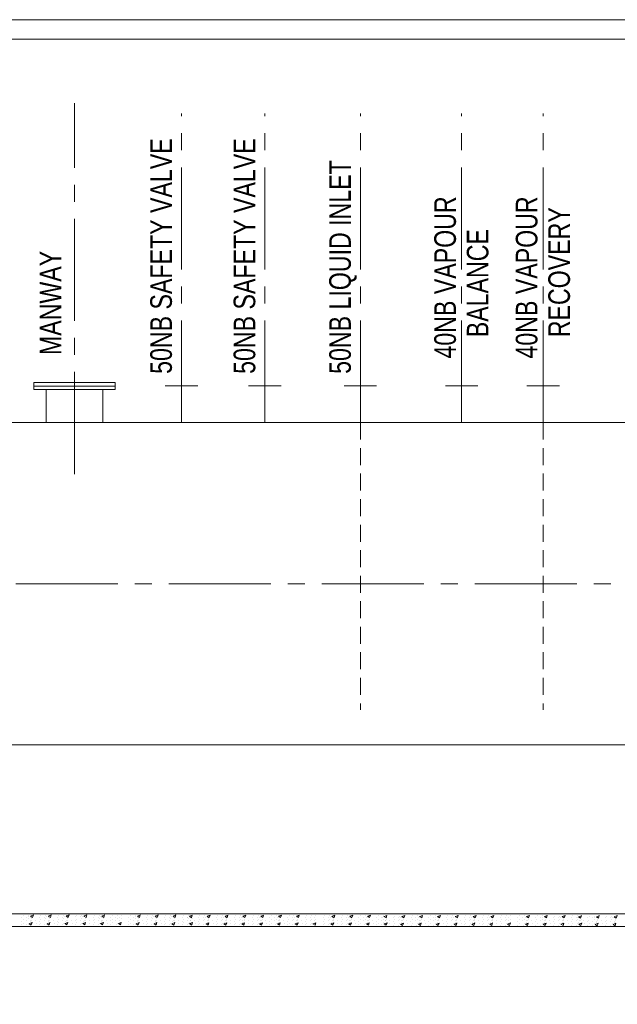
# Model space of a CAD drawing. Header units: millimetres. Extents: x 675887 to 845087, y 647781 to 767581.
# Tile 14 of 16: x 781695 to 797071, y 742266 to 767581. Entities that reach past the tile are written whole.
import ezdxf

# ---------------------------------------------------------------- set-up
doc = ezdxf.new("R2010")
doc.units = ezdxf.units.MM
doc.header["$LTSCALE"] = 3500
doc.header["$MEASUREMENT"] = 0
doc.linetypes.add('CENTER2', pattern=[1.125, 0.75, -0.125, 0.125, -0.125])
doc.linetypes.add('HIDDEN2', pattern=[0.1875, 0.125, -0.0625])
doc.layers.add('PPPP', color=7, linetype='Continuous', lineweight=30)
doc.layers.add('text', color=3, linetype='Continuous', lineweight=25)
doc.styles.add('DIM', font='txt', dxfattribs={"width": 0.8})

msp = doc.modelspace()

# ---------------------------------------------------------------- linework, layer by layer
at = {"linetype": 'CENTER2', "lineweight": 15}
for p, q in [((783105, 755900), (783105, 765432)), ((785856, 757222), (785856, 765172)), ((788001, 757222), (788001, 765172)), ((790460, 757222), (790460, 765172)), ((793066, 757222), (793066, 765172)), ((795163, 757222), (795163, 765172)), ((811783, 753079), (761284, 753079))]:
    msp.add_line(p, q, dxfattribs=at)
at = {"lineweight": 15}
for points in [[(845087, 647781), (675887, 647781), (675887, 767581), (845087, 767581)], [(844587, 648281), (676387, 648281), (676387, 767081), (844587, 767081)]]:
    msp.add_lwpolyline(points, close=True, dxfattribs=at)
at = {"layer": 'PPPP', "linetype": 'ByBlock', "lineweight": 15}
for p, q in [((782056, 758072), (782056, 758249)), ((782056, 758249), (784155, 758249)), ((784155, 758249), (784155, 758072)), ((782056, 758160), (784155, 758160)), ((784155, 758072), (782056, 758072)), ((782379, 758072), (782379, 757222)), ((783832, 758072), (783832, 757222)), ((785437, 758168), (786274, 758168)), ((785856, 757222), (785856, 758168)), ((787583, 758168), (788419, 758168)), ((788001, 757222), (788001, 758168)), ((790042, 758168), (790878, 758168)), ((790460, 757222), (790460, 758168)), ((792647, 758168), (793484, 758168)), ((793066, 757222), (793066, 758168)), ((794744, 758168), (795581, 758168)), ((795163, 757222), (795163, 758168)), ((772791, 757222), (804778, 757222)), ((772791, 748936), (804778, 748936)), ((811798, 744595), (762726, 744595)), ((781751, 744509), (781751, 744509)), ((781784, 744550), (781784, 744550)), ((781877, 744509), (781877, 744509)), ((781911, 744550), (781911, 744550)), ((781934, 744513), (781934, 744513)), ((781972, 744535), (782025, 744499)), ((781974, 744535), (782048, 744563)), ((781976, 744509), (781976, 744509)), ((782009, 744550), (782009, 744550)), ((782025, 744500), (782047, 744564)), ((782045, 744536), (782045, 744536)), ((782209, 744509), (782209, 744509)), ((782243, 744549), (782243, 744549)), ((782336, 744509), (782336, 744509)), ((782369, 744549), (782369, 744549)), ((782393, 744514), (782393, 744514)), ((782431, 744536), (782484, 744500)), ((782433, 744536), (782507, 744564)), ((782434, 744509), (782434, 744509)), ((782468, 744549), (782468, 744549)), ((782484, 744501), (782505, 744565)), ((782504, 744536), (782504, 744536)), ((782668, 744510), (782668, 744510)), ((782701, 744550), (782701, 744550)), ((782794, 744510), (782794, 744510)), ((782828, 744550), (782828, 744550)), ((782852, 744515), (782852, 744515)), ((782890, 744537), (782942, 744501)), ((782892, 744537), (782966, 744565)), ((782893, 744510), (782893, 744510)), ((782927, 744550), (782927, 744550)), ((782943, 744502), (782964, 744566)), ((782962, 744537), (782962, 744537)), ((783126, 744511), (783126, 744511)), ((783160, 744551), (783160, 744551)), ((783253, 744511), (783253, 744511)), ((783287, 744551), (783287, 744551)), ((783310, 744514), (783310, 744514)), ((783348, 744536), (783401, 744501)), ((783350, 744537), (783424, 744565)), ((783352, 744511), (783352, 744511)), ((783385, 744551), (783385, 744551)), ((783401, 744502), (783422, 744566)), ((783421, 744537), (783421, 744537)), ((783585, 744510), (783585, 744510)), ((783619, 744551), (783619, 744551)), ((783712, 744510), (783712, 744510)), ((783745, 744551), (783745, 744551)), ((783768, 744514), (783768, 744514)), ((783806, 744536), (783859, 744501)), ((783809, 744536), (783883, 744565)), ((783810, 744510), (783810, 744510)), ((783844, 744551), (783844, 744551)), ((783859, 744502), (783881, 744566)), ((783879, 744537), (783879, 744537)), ((784043, 744510), (784043, 744510)), ((784077, 744551), (784077, 744551)), ((784170, 744510), (784170, 744510)), ((784204, 744551), (784204, 744551)), ((784268, 744510), (784268, 744510)), ((784302, 744551), (784302, 744551)), ((784501, 744509), (784501, 744509)), ((784535, 744549), (784535, 744549)), ((784628, 744509), (784628, 744509)), ((784662, 744549), (784662, 744549)), ((784685, 744513), (784685, 744513)), ((784723, 744535), (784776, 744499)), ((784725, 744535), (784799, 744563)), ((784726, 744509), (784726, 744509)), ((784760, 744549), (784760, 744549)), ((784776, 744500), (784797, 744564)), ((784796, 744535), (784796, 744535)), ((784960, 744509), (784960, 744509)), ((784993, 744549), (784993, 744549)), ((785086, 744509), (785086, 744509)), ((785120, 744549), (785120, 744549)), ((785143, 744512), (785143, 744512)), ((785181, 744534), (785234, 744499)), ((785184, 744535), (785258, 744563)), ((785185, 744509), (785185, 744509)), ((785219, 744549), (785219, 744549)), ((785234, 744500), (785256, 744564)), ((785254, 744535), (785254, 744535)), ((785418, 744508), (785418, 744508)), ((785452, 744549), (785452, 744549)), ((785545, 744508), (785545, 744508)), ((785579, 744549), (785579, 744549)), ((785602, 744513), (785602, 744513)), ((785640, 744535), (785693, 744500)), ((785642, 744536), (785716, 744564)), ((785643, 744508), (785643, 744508)), ((785677, 744549), (785677, 744549)), ((785693, 744501), (785714, 744565)), ((785713, 744536), (785713, 744536)), ((785877, 744509), (785877, 744509)), ((785911, 744550), (785911, 744550)), ((786004, 744509), (786004, 744509)), ((786037, 744550), (786037, 744550)), ((786061, 744528), (786114, 744492)), ((786063, 744528), (786138, 744557)), ((786102, 744509), (786102, 744509)), ((786114, 744493), (786136, 744557)), ((786134, 744529), (786134, 744529)), ((786136, 744550), (786136, 744550)), ((786332, 744542), (786332, 744542)), ((786459, 744542), (786459, 744542)), ((786520, 744529), (786573, 744493)), ((786522, 744529), (786596, 744557)), ((786557, 744542), (786557, 744542)), ((786573, 744494), (786594, 744558)), ((786593, 744530), (786593, 744530)), ((786791, 744543), (786791, 744543)), ((786917, 744543), (786917, 744543)), ((786978, 744529), (787031, 744493)), ((786981, 744529), (787055, 744557)), ((787016, 744543), (787016, 744543)), ((787031, 744494), (787053, 744558)), ((787051, 744529), (787051, 744529)), ((787249, 744543), (787249, 744543)), ((787376, 744543), (787376, 744543)), ((787399, 744508), (787399, 744508)), ((787437, 744529), (787490, 744494)), ((787439, 744530), (787513, 744558)), ((787474, 744543), (787474, 744543)), ((787490, 744495), (787511, 744559)), ((787510, 744530), (787510, 744530)), ((787708, 744544), (787708, 744544)), ((787834, 744544), (787834, 744544)), ((787858, 744508), (787858, 744508)), ((787896, 744530), (787948, 744495)), ((787898, 744531), (787972, 744559)), ((787933, 744544), (787933, 744544)), ((787949, 744496), (787970, 744560)), ((787969, 744531), (787969, 744531)), ((788166, 744545), (788166, 744545)), ((788293, 744545), (788293, 744545)), ((788316, 744508), (788316, 744508)), ((788354, 744530), (788407, 744495)), ((788356, 744530), (788430, 744559)), ((788392, 744545), (788392, 744545)), ((788407, 744496), (788429, 744560)), ((788427, 744531), (788427, 744531)), ((788625, 744545), (788625, 744545)), ((788751, 744545), (788751, 744545)), ((788775, 744508), (788775, 744508)), ((788813, 744530), (788865, 744494)), ((788815, 744530), (788889, 744559)), ((788850, 744545), (788850, 744545)), ((788866, 744496), (788887, 744559)), ((788885, 744531), (788885, 744531)), ((789083, 744544), (789083, 744544)), ((789210, 744544), (789210, 744544)), ((789308, 744544), (789308, 744544)), ((789541, 744543), (789541, 744543)), ((789668, 744543), (789668, 744543)), ((789729, 744528), (789782, 744493)), ((789731, 744529), (789805, 744557)), ((789766, 744543), (789766, 744543)), ((789782, 744494), (789803, 744558)), ((789802, 744529), (789802, 744529)), ((790000, 744543), (790000, 744543)), ((790126, 744543), (790126, 744543)), ((790188, 744528), (790240, 744493)), ((790190, 744528), (790264, 744557)), ((790225, 744543), (790225, 744543)), ((790240, 744494), (790262, 744558)), ((790260, 744529), (790260, 744529)), ((790458, 744543), (790458, 744543)), ((790585, 744543), (790585, 744543)), ((790646, 744529), (790699, 744494)), ((790648, 744529), (790723, 744558)), ((790683, 744543), (790683, 744543)), ((790699, 744495), (790721, 744559)), ((790719, 744530), (790719, 744530)), ((790917, 744544), (790917, 744544)), ((791044, 744544), (791044, 744544)), ((791067, 744522), (791120, 744486)), ((791070, 744522), (791144, 744550)), ((791120, 744487), (791142, 744551)), ((791140, 744522), (791140, 744522)), ((791142, 744544), (791142, 744544)), ((791338, 744536), (791338, 744536)), ((791465, 744536), (791465, 744536)), ((791526, 744523), (791579, 744487)), ((791528, 744523), (791602, 744551)), ((791563, 744536), (791563, 744536)), ((791579, 744488), (791601, 744552)), ((791599, 744523), (791599, 744523)), ((791797, 744537), (791797, 744537)), ((791923, 744537), (791923, 744537)), ((791985, 744522), (792037, 744487)), ((791987, 744523), (792061, 744551)), ((792022, 744537), (792022, 744537)), ((792037, 744488), (792059, 744552)), ((792057, 744523), (792057, 744523)), ((792255, 744537), (792255, 744537)), ((792382, 744537), (792382, 744537)), ((792443, 744523), (792496, 744488)), ((792445, 744523), (792520, 744552)), ((792480, 744537), (792480, 744537)), ((792496, 744489), (792518, 744553)), ((792516, 744524), (792516, 744524)), ((792714, 744538), (792714, 744538)), ((792841, 744538), (792841, 744538)), ((792902, 744524), (792955, 744489)), ((792904, 744524), (792978, 744553)), ((792939, 744538), (792939, 744538)), ((792955, 744490), (792976, 744554)), ((792975, 744525), (792975, 744525)), ((793173, 744539), (793173, 744539)), ((793299, 744539), (793299, 744539)), ((793360, 744524), (793413, 744488)), ((793363, 744524), (793437, 744553)), ((793398, 744539), (793398, 744539)), ((793413, 744490), (793435, 744553)), ((793433, 744525), (793433, 744525)), ((793631, 744538), (793631, 744538)), ((793758, 744538), (793758, 744538)), ((793819, 744524), (793871, 744488)), ((793821, 744524), (793895, 744552)), ((793856, 744538), (793856, 744538)), ((793872, 744489), (793893, 744553)), ((793892, 744524), (793892, 744524)), ((794089, 744538), (794089, 744538)), ((794216, 744538), (794216, 744538)), ((794314, 744538), (794314, 744538)), ((794547, 744537), (794547, 744537)), ((794674, 744537), (794674, 744537)), ((794735, 744522), (794788, 744487)), ((794738, 744522), (794812, 744551)), ((794773, 744537), (794773, 744537)), ((794788, 744488), (794810, 744552)), ((794808, 744523), (794808, 744523)), ((795006, 744537), (795006, 744537)), ((795133, 744537), (795133, 744537)), ((795194, 744522), (795246, 744486)), ((795196, 744522), (795270, 744551)), ((795231, 744537), (795231, 744537)), ((795247, 744488), (795268, 744551)), ((795266, 744523), (795266, 744523)), ((795464, 744536), (795464, 744536)), ((795591, 744536), (795591, 744536)), ((795652, 744523), (795705, 744487)), ((795655, 744523), (795729, 744552)), ((795689, 744536), (795689, 744536)), ((795705, 744488), (795727, 744552)), ((795725, 744524), (795725, 744524)), ((795923, 744537), (795923, 744537)), ((796050, 744537), (796050, 744537)), ((796074, 744515), (796126, 744480)), ((796076, 744516), (796150, 744544)), ((796127, 744481), (796148, 744545)), ((796146, 744516), (796146, 744516)), ((796148, 744537), (796148, 744537)), ((796344, 744530), (796344, 744530)), ((796471, 744530), (796471, 744530)), ((796532, 744516), (796585, 744481)), ((796535, 744517), (796609, 744545)), ((796569, 744530), (796569, 744530)), ((796585, 744482), (796607, 744546)), ((796605, 744517), (796605, 744517)), ((796803, 744531), (796803, 744531)), ((796930, 744531), (796930, 744531)), ((796991, 744516), (797043, 744481)), ((796993, 744516), (797067, 744545)), ((797028, 744531), (797028, 744531)), ((797044, 744482), (797065, 744546)), ((797063, 744517), (797063, 744517)), ((813882, 744269), (762726, 744269)), ((781748, 744407), (781748, 744407)), ((781751, 744316), (781751, 744316)), ((781782, 744447), (781782, 744447)), ((781784, 744356), (781784, 744356)), ((781877, 744422), (781877, 744422)), ((781882, 744313), (781882, 744313)), ((781911, 744463), (781911, 744463)), ((781916, 744354), (781916, 744354)), ((781942, 744339), (781994, 744304)), ((781944, 744340), (782018, 744368)), ((781968, 744387), (781968, 744387)), ((781976, 744422), (781976, 744422)), ((781994, 744305), (782016, 744369)), ((781994, 744304), (781994, 744304)), ((782001, 744427), (782001, 744427)), ((782009, 744463), (782009, 744463)), ((782105, 744428), (782105, 744428)), ((782124, 744351), (782124, 744351)), ((782207, 744407), (782207, 744407)), ((782209, 744315), (782209, 744315)), ((782241, 744447), (782241, 744447)), ((782243, 744356), (782243, 744356)), ((782336, 744422), (782336, 744422)), ((782340, 744313), (782340, 744313)), ((782369, 744463), (782369, 744463)), ((782374, 744354), (782374, 744354)), ((782400, 744339), (782453, 744304)), ((782402, 744339), (782476, 744368)), ((782426, 744388), (782426, 744388)), ((782434, 744422), (782434, 744422)), ((782453, 744305), (782474, 744369)), ((782453, 744305), (782453, 744305)), ((782460, 744428), (782460, 744428)), ((782468, 744463), (782468, 744463)), ((782563, 744429), (782563, 744429)), ((782583, 744352), (782583, 744352)), ((782665, 744407), (782665, 744407)), ((782668, 744316), (782668, 744316)), ((782699, 744448), (782699, 744448)), ((782701, 744357), (782701, 744357)), ((782794, 744423), (782794, 744423)), ((782799, 744314), (782799, 744314)), ((782828, 744464), (782828, 744464)), ((782833, 744355), (782833, 744355)), ((782859, 744340), (782911, 744305)), ((782861, 744340), (782935, 744369)), ((782885, 744388), (782885, 744388)), ((782893, 744423), (782893, 744423)), ((782912, 744306), (782933, 744370)), ((782912, 744306), (782912, 744306)), ((782919, 744429), (782919, 744429)), ((782927, 744464), (782927, 744464)), ((783022, 744430), (783022, 744430)), ((783042, 744353), (783042, 744353)), ((783124, 744408), (783124, 744408)), ((783126, 744317), (783126, 744317)), ((783158, 744449), (783158, 744449)), ((783160, 744358), (783160, 744358)), ((783253, 744424), (783253, 744424)), ((783258, 744315), (783258, 744315)), ((783287, 744464), (783287, 744464)), ((783291, 744356), (783291, 744356)), ((783317, 744341), (783370, 744306)), ((783320, 744341), (783394, 744370)), ((783343, 744388), (783343, 744388)), ((783352, 744424), (783352, 744424)), ((783370, 744307), (783392, 744371)), ((783370, 744306), (783370, 744306)), ((783377, 744429), (783377, 744429)), ((783385, 744464), (783385, 744464)), ((783481, 744429), (783481, 744429)), ((783500, 744352), (783500, 744352)), ((783583, 744408), (783583, 744408)), ((783585, 744317), (783585, 744317)), ((783616, 744449), (783616, 744449)), ((783619, 744358), (783619, 744358)), ((783712, 744424), (783712, 744424)), ((783716, 744315), (783716, 744315)), ((783745, 744464), (783745, 744464)), ((783750, 744355), (783750, 744355)), ((783776, 744341), (783828, 744305)), ((783778, 744341), (783852, 744369)), ((783802, 744388), (783802, 744388)), ((783810, 744424), (783810, 744424)), ((783828, 744305), (783828, 744305)), ((783829, 744306), (783850, 744370)), ((783836, 744429), (783836, 744429)), ((783844, 744464), (783844, 744464)), ((783939, 744429), (783939, 744429)), ((783959, 744352), (783959, 744352)), ((784041, 744408), (784041, 744408)), ((784043, 744317), (784043, 744317)), ((784075, 744448), (784075, 744448)), ((784077, 744357), (784077, 744357)), ((784170, 744423), (784170, 744423)), ((784174, 744315), (784174, 744315)), ((784204, 744464), (784204, 744464)), ((784208, 744355), (784208, 744355)), ((784234, 744341), (784287, 744305)), ((784236, 744341), (784310, 744369)), ((784268, 744423), (784268, 744423)), ((784287, 744306), (784309, 744370)), ((784302, 744464), (784302, 744464)), ((784499, 744407), (784499, 744407)), ((784501, 744316), (784501, 744316)), ((784533, 744447), (784533, 744447)), ((784535, 744356), (784535, 744356)), ((784628, 744422), (784628, 744422)), ((784632, 744313), (784632, 744313)), ((784662, 744463), (784662, 744463)), ((784666, 744354), (784666, 744354)), ((784692, 744339), (784745, 744304)), ((784694, 744339), (784769, 744368)), ((784718, 744386), (784718, 744386)), ((784726, 744422), (784726, 744422)), ((784745, 744305), (784767, 744369)), ((784745, 744304), (784745, 744304)), ((784752, 744427), (784752, 744427)), ((784760, 744463), (784760, 744463)), ((784855, 744428), (784855, 744428)), ((784875, 744351), (784875, 744351)), ((784957, 744406), (784957, 744406)), ((784960, 744315), (784960, 744315)), ((784991, 744447), (784991, 744447)), ((784993, 744356), (784993, 744356)), ((785086, 744422), (785086, 744422)), ((785091, 744313), (785091, 744313)), ((785120, 744462), (785120, 744462)), ((785125, 744354), (785125, 744354)), ((785151, 744339), (785203, 744303)), ((785153, 744339), (785227, 744368)), ((785177, 744386), (785177, 744386)), ((785185, 744422), (785185, 744422)), ((785203, 744303), (785203, 744303)), ((785204, 744305), (785225, 744369)), ((785210, 744427), (785210, 744427)), ((785219, 744462), (785219, 744462)), ((785314, 744427), (785314, 744427)), ((785334, 744350), (785334, 744350)), ((785416, 744406), (785416, 744406)), ((785418, 744315), (785418, 744315)), ((785450, 744447), (785450, 744447)), ((785452, 744356), (785452, 744356)), ((785545, 744422), (785545, 744422)), ((785549, 744313), (785549, 744313)), ((785579, 744462), (785579, 744462)), ((785583, 744353), (785583, 744353)), ((785609, 744339), (785662, 744303)), ((785611, 744339), (785685, 744367)), ((785635, 744387), (785635, 744387)), ((785643, 744422), (785643, 744422)), ((785662, 744304), (785683, 744368)), ((785662, 744304), (785662, 744304)), ((785669, 744428), (785669, 744428)), ((785677, 744462), (785677, 744462)), ((785773, 744428), (785773, 744428)), ((785792, 744351), (785792, 744351)), ((785875, 744407), (785875, 744407)), ((785877, 744316), (785877, 744316)), ((785908, 744448), (785908, 744448)), ((785911, 744357), (785911, 744357)), ((786004, 744423), (786004, 744423)), ((786008, 744314), (786008, 744314)), ((786023, 744506), (786023, 744506)), ((786037, 744463), (786037, 744463)), ((786042, 744354), (786042, 744354)), ((786057, 744380), (786057, 744380)), ((786068, 744340), (786120, 744304)), ((786070, 744340), (786144, 744368)), ((786083, 744297), (786083, 744297)), ((786090, 744420), (786090, 744420)), ((786102, 744423), (786102, 744423)), ((786121, 744305), (786142, 744369)), ((786136, 744463), (786136, 744463)), ((786194, 744421), (786194, 744421)), ((786213, 744344), (786213, 744344)), ((786296, 744400), (786296, 744400)), ((786298, 744502), (786298, 744502)), ((786298, 744309), (786298, 744309)), ((786330, 744440), (786330, 744440)), ((786332, 744349), (786332, 744349)), ((786425, 744502), (786425, 744502)), ((786425, 744415), (786425, 744415)), ((786429, 744306), (786429, 744306)), ((786459, 744456), (786459, 744456)), ((786463, 744347), (786463, 744347)), ((786482, 744507), (786482, 744507)), ((786489, 744332), (786542, 744297)), ((786491, 744333), (786565, 744361)), ((786515, 744381), (786515, 744381)), ((786523, 744502), (786523, 744502)), ((786523, 744415), (786523, 744415)), ((786542, 744298), (786563, 744362)), ((786542, 744298), (786542, 744298)), ((786549, 744421), (786549, 744421)), ((786557, 744456), (786557, 744456)), ((786653, 744422), (786653, 744422)), ((786672, 744345), (786672, 744345)), ((786754, 744401), (786754, 744401)), ((786757, 744503), (786757, 744503)), ((786757, 744309), (786757, 744309)), ((786788, 744441), (786788, 744441)), ((786791, 744350), (786791, 744350)), ((786883, 744503), (786883, 744503)), ((786883, 744416), (786883, 744416)), ((786888, 744307), (786888, 744307)), ((786917, 744457), (786917, 744457)), ((786922, 744348), (786922, 744348)), ((786940, 744507), (786940, 744507)), ((786948, 744333), (787000, 744298)), ((786950, 744333), (787024, 744362)), ((786974, 744380), (786974, 744380)), ((786982, 744503), (786982, 744503)), ((786982, 744416), (786982, 744416)), ((787000, 744298), (787000, 744298)), ((787001, 744299), (787022, 744363)), ((787007, 744421), (787007, 744421)), ((787016, 744457), (787016, 744457)), ((787111, 744422), (787111, 744422)), ((787131, 744345), (787131, 744345)), ((787213, 744400), (787213, 744400)), ((787215, 744503), (787215, 744503)), ((787215, 744309), (787215, 744309)), ((787247, 744441), (787247, 744441)), ((787249, 744350), (787249, 744350)), ((787342, 744503), (787342, 744503)), ((787342, 744416), (787342, 744416)), ((787346, 744307), (787346, 744307)), ((787376, 744456), (787376, 744456)), ((787380, 744348), (787380, 744348)), ((787406, 744333), (787459, 744297)), ((787408, 744333), (787482, 744362)), ((787432, 744381), (787432, 744381)), ((787440, 744503), (787440, 744503)), ((787440, 744416), (787440, 744416)), ((787459, 744299), (787480, 744363)), ((787459, 744299), (787459, 744299)), ((787466, 744422), (787466, 744422)), ((787474, 744456), (787474, 744456)), ((787570, 744422), (787570, 744422)), ((787589, 744346), (787589, 744346)), ((787672, 744401), (787672, 744401)), ((787674, 744503), (787674, 744503)), ((787674, 744310), (787674, 744310)), ((787705, 744442), (787705, 744442)), ((787708, 744351), (787708, 744351)), ((787801, 744503), (787801, 744503)), ((787801, 744417), (787801, 744417)), ((787805, 744308), (787805, 744308)), ((787834, 744457), (787834, 744457)), ((787839, 744349), (787839, 744349)), ((787865, 744334), (787917, 744298)), ((787867, 744334), (787941, 744363)), ((787891, 744382), (787891, 744382)), ((787899, 744503), (787899, 744503)), ((787899, 744417), (787899, 744417)), ((787918, 744300), (787939, 744363)), ((787918, 744300), (787918, 744300)), ((787925, 744423), (787925, 744423)), ((787933, 744457), (787933, 744457)), ((788028, 744423), (788028, 744423)), ((788048, 744346), (788048, 744346)), ((788130, 744402), (788130, 744402)), ((788133, 744504), (788133, 744504)), ((788133, 744311), (788133, 744311)), ((788164, 744443), (788164, 744443)), ((788166, 744352), (788166, 744352)), ((788259, 744504), (788259, 744504)), ((788259, 744418), (788259, 744418)), ((788264, 744309), (788264, 744309)), ((788293, 744458), (788293, 744458)), ((788298, 744349), (788298, 744349)), ((788324, 744335), (788376, 744299)), ((788326, 744335), (788400, 744363)), ((788350, 744382), (788350, 744382)), ((788358, 744504), (788358, 744504)), ((788358, 744418), (788358, 744418)), ((788376, 744300), (788398, 744364)), ((788376, 744299), (788376, 744299)), ((788383, 744423), (788383, 744423)), ((788392, 744458), (788392, 744458)), ((788487, 744423), (788487, 744423)), ((788506, 744346), (788506, 744346)), ((788589, 744402), (788589, 744402)), ((788591, 744504), (788591, 744504)), ((788591, 744311), (788591, 744311)), ((788623, 744442), (788623, 744442)), ((788625, 744351), (788625, 744351)), ((788718, 744504), (788718, 744504)), ((788718, 744417), (788718, 744417)), ((788722, 744309), (788722, 744309)), ((788751, 744458), (788751, 744458)), ((788756, 744349), (788756, 744349)), ((788782, 744335), (788835, 744299)), ((788784, 744335), (788858, 744363)), ((788808, 744382), (788808, 744382)), ((788816, 744504), (788816, 744504)), ((788816, 744417), (788816, 744417)), ((788835, 744300), (788856, 744364)), ((788835, 744299), (788835, 744299)), ((788842, 744422), (788842, 744422)), ((788850, 744458), (788850, 744458)), ((788945, 744423), (788945, 744423)), ((788965, 744346), (788965, 744346)), ((789047, 744402), (789047, 744402)), ((789049, 744504), (789049, 744504)), ((789049, 744311), (789049, 744311)), ((789081, 744442), (789081, 744442)), ((789083, 744351), (789083, 744351)), ((789176, 744504), (789176, 744504)), ((789176, 744417), (789176, 744417)), ((789181, 744308), (789181, 744308)), ((789210, 744458), (789210, 744458)), ((789214, 744349), (789214, 744349)), ((789240, 744334), (789293, 744299)), ((789243, 744335), (789317, 744363)), ((789275, 744504), (789275, 744504)), ((789275, 744417), (789275, 744417)), ((789293, 744300), (789315, 744364)), ((789308, 744458), (789308, 744458)), ((789505, 744400), (789505, 744400)), ((789507, 744503), (789507, 744503)), ((789507, 744309), (789507, 744309)), ((789539, 744441), (789539, 744441)), ((789541, 744350), (789541, 744350)), ((789634, 744503), (789634, 744503)), ((789634, 744416), (789634, 744416)), ((789639, 744307), (789639, 744307)), ((789668, 744456), (789668, 744456)), ((789672, 744348), (789672, 744348)), ((789691, 744506), (789691, 744506)), ((789698, 744333), (789751, 744297)), ((789701, 744333), (789775, 744362)), ((789724, 744380), (789724, 744380)), ((789733, 744503), (789733, 744503)), ((789733, 744416), (789733, 744416)), ((789751, 744299), (789773, 744363)), ((789751, 744297), (789751, 744297)), ((789758, 744421), (789758, 744421)), ((789766, 744456), (789766, 744456)), ((789862, 744421), (789862, 744421)), ((789881, 744344), (789881, 744344)), ((789964, 744400), (789964, 744400)), ((789966, 744502), (789966, 744502)), ((789966, 744309), (789966, 744309)), ((789997, 744441), (789997, 744441)), ((790000, 744350), (790000, 744350)), ((790093, 744502), (790093, 744502)), ((790093, 744416), (790093, 744416)), ((790097, 744307), (790097, 744307)), ((790126, 744456), (790126, 744456)), ((790131, 744347), (790131, 744347)), ((790149, 744506), (790149, 744506)), ((790157, 744333), (790209, 744297)), ((790159, 744333), (790233, 744361)), ((790183, 744380), (790183, 744380)), ((790191, 744502), (790191, 744502)), ((790191, 744416), (790191, 744416)), ((790209, 744297), (790209, 744297)), ((790210, 744298), (790231, 744362)), ((790217, 744421), (790217, 744421)), ((790225, 744456), (790225, 744456)), ((790320, 744421), (790320, 744421)), ((790340, 744344), (790340, 744344)), ((790422, 744400), (790422, 744400)), ((790424, 744502), (790424, 744502)), ((790424, 744309), (790424, 744309)), ((790456, 744440), (790456, 744440)), ((790458, 744349), (790458, 744349)), ((790551, 744502), (790551, 744502)), ((790551, 744415), (790551, 744415)), ((790555, 744307), (790555, 744307)), ((790585, 744456), (790585, 744456)), ((790589, 744347), (790589, 744347)), ((790608, 744507), (790608, 744507)), ((790615, 744333), (790668, 744297)), ((790617, 744333), (790692, 744361)), ((790642, 744381), (790642, 744381)), ((790649, 744502), (790649, 744502)), ((790649, 744415), (790649, 744415)), ((790668, 744298), (790690, 744362)), ((790668, 744298), (790668, 744298)), ((790675, 744421), (790675, 744421)), ((790683, 744456), (790683, 744456)), ((790779, 744422), (790779, 744422)), ((790798, 744345), (790798, 744345)), ((790881, 744401), (790881, 744401)), ((790883, 744503), (790883, 744503)), ((790883, 744310), (790883, 744310)), ((790915, 744441), (790915, 744441)), ((790917, 744350), (790917, 744350)), ((791010, 744503), (791010, 744503)), ((791010, 744416), (791010, 744416)), ((791014, 744308), (791014, 744308)), ((791029, 744500), (791029, 744500)), ((791044, 744457), (791044, 744457)), ((791048, 744348), (791048, 744348)), ((791063, 744374), (791063, 744374)), ((791074, 744333), (791127, 744298)), ((791076, 744334), (791150, 744362)), ((791089, 744291), (791089, 744291)), ((791097, 744414), (791097, 744414)), ((791108, 744503), (791108, 744503)), ((791108, 744416), (791108, 744416)), ((791127, 744299), (791148, 744363)), ((791142, 744457), (791142, 744457)), ((791200, 744415), (791200, 744415)), ((791220, 744338), (791220, 744338)), ((791302, 744393), (791302, 744393)), ((791304, 744496), (791304, 744496)), ((791304, 744302), (791304, 744302)), ((791336, 744434), (791336, 744434)), ((791338, 744343), (791338, 744343)), ((791431, 744496), (791431, 744496)), ((791431, 744409), (791431, 744409)), ((791435, 744300), (791435, 744300)), ((791465, 744450), (791465, 744450)), ((791469, 744341), (791469, 744341)), ((791488, 744501), (791488, 744501)), ((791495, 744326), (791548, 744291)), ((791497, 744326), (791571, 744355)), ((791521, 744374), (791521, 744374)), ((791529, 744496), (791529, 744496)), ((791529, 744409), (791529, 744409)), ((791548, 744292), (791570, 744356)), ((791548, 744292), (791548, 744292)), ((791555, 744415), (791555, 744415)), ((791563, 744450), (791563, 744450)), ((791659, 744416), (791659, 744416)), ((791678, 744339), (791678, 744339)), ((791761, 744394), (791761, 744394)), ((791763, 744497), (791763, 744497)), ((791763, 744303), (791763, 744303)), ((791794, 744435), (791794, 744435)), ((791797, 744344), (791797, 744344)), ((791890, 744497), (791890, 744497)), ((791890, 744410), (791890, 744410)), ((791894, 744301), (791894, 744301)), ((791923, 744450), (791923, 744450)), ((791928, 744342), (791928, 744342)), ((791946, 744500), (791946, 744500)), ((791954, 744327), (792006, 744291)), ((791956, 744327), (792030, 744356)), ((791980, 744374), (791980, 744374)), ((791988, 744497), (791988, 744497)), ((791988, 744410), (791988, 744410)), ((792006, 744291), (792006, 744291)), ((792007, 744293), (792028, 744357)), ((792014, 744415), (792014, 744415)), ((792022, 744450), (792022, 744450)), ((792117, 744415), (792117, 744415)), ((792137, 744338), (792137, 744338)), ((792219, 744394), (792219, 744394)), ((792221, 744496), (792221, 744496)), ((792221, 744303), (792221, 744303)), ((792253, 744435), (792253, 744435)), ((792255, 744344), (792255, 744344)), ((792348, 744496), (792348, 744496)), ((792348, 744410), (792348, 744410)), ((792352, 744301), (792352, 744301)), ((792382, 744450), (792382, 744450)), ((792386, 744341), (792386, 744341)), ((792405, 744501), (792405, 744501)), ((792412, 744327), (792465, 744291)), ((792415, 744327), (792489, 744355)), ((792439, 744375), (792439, 744375)), ((792446, 744496), (792446, 744496)), ((792446, 744410), (792446, 744410)), ((792465, 744292), (792487, 744356)), ((792465, 744292), (792465, 744292)), ((792472, 744416), (792472, 744416)), ((792480, 744450), (792480, 744450)), ((792576, 744416), (792576, 744416)), ((792595, 744339), (792595, 744339)), ((792678, 744395), (792678, 744395)), ((792680, 744497), (792680, 744497)), ((792680, 744304), (792680, 744304)), ((792712, 744436), (792712, 744436)), ((792714, 744345), (792714, 744345)), ((792807, 744497), (792807, 744497)), ((792807, 744411), (792807, 744411)), ((792811, 744302), (792811, 744302)), ((792841, 744451), (792841, 744451)), ((792845, 744342), (792845, 744342)), ((792864, 744502), (792864, 744502)), ((792871, 744328), (792924, 744292)), ((792873, 744328), (792947, 744356)), ((792897, 744376), (792897, 744376)), ((792905, 744497), (792905, 744497)), ((792905, 744411), (792905, 744411)), ((792924, 744293), (792945, 744357)), ((792924, 744293), (792924, 744293)), ((792931, 744417), (792931, 744417)), ((792939, 744451), (792939, 744451)), ((793035, 744417), (793035, 744417)), ((793054, 744340), (793054, 744340)), ((793136, 744396), (793136, 744396)), ((793139, 744498), (793139, 744498)), ((793139, 744305), (793139, 744305)), ((793170, 744436), (793170, 744436)), ((793173, 744345), (793173, 744345)), ((793265, 744498), (793265, 744498)), ((793265, 744411), (793265, 744411)), ((793270, 744303), (793270, 744303)), ((793299, 744452), (793299, 744452)), ((793304, 744343), (793304, 744343)), ((793322, 744502), (793322, 744502)), ((793330, 744329), (793382, 744293)), ((793332, 744329), (793406, 744357)), ((793356, 744376), (793356, 744376)), ((793364, 744498), (793364, 744498)), ((793364, 744411), (793364, 744411)), ((793382, 744293), (793382, 744293)), ((793383, 744294), (793404, 744358)), ((793389, 744416), (793389, 744416)), ((793398, 744452), (793398, 744452)), ((793493, 744417), (793493, 744417)), ((793513, 744340), (793513, 744340)), ((793595, 744396), (793595, 744396)), ((793597, 744498), (793597, 744498)), ((793597, 744305), (793597, 744305)), ((793629, 744436), (793629, 744436)), ((793631, 744345), (793631, 744345)), ((793724, 744498), (793724, 744498)), ((793724, 744411), (793724, 744411)), ((793728, 744302), (793728, 744302)), ((793758, 744452), (793758, 744452)), ((793762, 744343), (793762, 744343)), ((793781, 744502), (793781, 744502)), ((793788, 744328), (793841, 744293)), ((793790, 744329), (793864, 744357)), ((793814, 744376), (793814, 744376)), ((793822, 744498), (793822, 744498)), ((793822, 744411), (793822, 744411)), ((793841, 744294), (793862, 744358)), ((793841, 744293), (793841, 744293)), ((793848, 744416), (793848, 744416)), ((793856, 744452), (793856, 744452)), ((793951, 744417), (793951, 744417)), ((793971, 744340), (793971, 744340)), ((794053, 744395), (794053, 744395)), ((794056, 744498), (794056, 744498)), ((794056, 744304), (794056, 744304)), ((794087, 744436), (794087, 744436)), ((794089, 744345), (794089, 744345)), ((794182, 744498), (794182, 744498)), ((794182, 744411), (794182, 744411)), ((794187, 744302), (794187, 744302)), ((794216, 744452), (794216, 744452)), ((794221, 744343), (794221, 744343)), ((794247, 744328), (794299, 744293)), ((794249, 744328), (794323, 744357)), ((794281, 744498), (794281, 744498)), ((794281, 744411), (794281, 744411)), ((794299, 744294), (794321, 744358)), ((794314, 744452), (794314, 744452)), ((794511, 744394), (794511, 744394)), ((794514, 744496), (794514, 744496)), ((794514, 744303), (794514, 744303)), ((794545, 744435), (794545, 744435)), ((794547, 744344), (794547, 744344)), ((794640, 744496), (794640, 744496)), ((794640, 744410), (794640, 744410)), ((794645, 744301), (794645, 744301)), ((794674, 744450), (794674, 744450)), ((794679, 744341), (794679, 744341)), ((794697, 744500), (794697, 744500)), ((794705, 744327), (794757, 744291)), ((794707, 744327), (794781, 744355)), ((794731, 744374), (794731, 744374)), ((794739, 744496), (794739, 744496)), ((794739, 744410), (794739, 744410)), ((794757, 744291), (794757, 744291)), ((794758, 744292), (794779, 744356)), ((794764, 744415), (794764, 744415)), ((794773, 744450), (794773, 744450)), ((794868, 744415), (794868, 744415)), ((794887, 744338), (794887, 744338)), ((794970, 744394), (794970, 744394)), ((794972, 744496), (794972, 744496)), ((794972, 744303), (794972, 744303)), ((795004, 744434), (795004, 744434)), ((795006, 744343), (795006, 744343)), ((795099, 744496), (795099, 744496)), ((795099, 744409), (795099, 744409)), ((795103, 744301), (795103, 744301)), ((795133, 744450), (795133, 744450)), ((795137, 744341), (795137, 744341)), ((795156, 744500), (795156, 744500)), ((795163, 744327), (795216, 744291)), ((795165, 744327), (795239, 744355)), ((795189, 744374), (795189, 744374)), ((795197, 744496), (795197, 744496)), ((795197, 744409), (795197, 744409)), ((795216, 744292), (795237, 744356)), ((795216, 744291), (795216, 744291)), ((795223, 744414), (795223, 744414)), ((795231, 744450), (795231, 744450)), ((795326, 744415), (795326, 744415)), ((795346, 744338), (795346, 744338)), ((795428, 744394), (795428, 744394)), ((795430, 744496), (795430, 744496)), ((795430, 744303), (795430, 744303)), ((795462, 744434), (795462, 744434)), ((795464, 744343), (795464, 744343)), ((795557, 744496), (795557, 744496)), ((795557, 744409), (795557, 744409)), ((795562, 744300), (795562, 744300)), ((795591, 744450), (795591, 744450)), ((795595, 744341), (795595, 744341)), ((795614, 744501), (795614, 744501)), ((795621, 744326), (795674, 744291)), ((795624, 744327), (795698, 744355)), ((795648, 744375), (795648, 744375)), ((795656, 744496), (795656, 744496)), ((795656, 744409), (795656, 744409)), ((795674, 744292), (795696, 744356)), ((795674, 744292), (795674, 744292)), ((795682, 744415), (795682, 744415)), ((795689, 744450), (795689, 744450)), ((795785, 744416), (795785, 744416)), ((795805, 744339), (795805, 744339)), ((795887, 744395), (795887, 744395)), ((795889, 744497), (795889, 744497)), ((795889, 744304), (795889, 744304)), ((795921, 744435), (795921, 744435)), ((795923, 744344), (795923, 744344)), ((796016, 744497), (796016, 744497)), ((796016, 744410), (796016, 744410)), ((796020, 744301), (796020, 744301)), ((796035, 744494), (796035, 744494)), ((796050, 744451), (796050, 744451)), ((796054, 744342), (796054, 744342)), ((796069, 744367), (796069, 744367)), ((796080, 744327), (796133, 744292)), ((796082, 744328), (796156, 744356)), ((796096, 744285), (796096, 744285)), ((796103, 744408), (796103, 744408)), ((796114, 744497), (796114, 744497)), ((796114, 744410), (796114, 744410)), ((796133, 744293), (796155, 744357)), ((796148, 744451), (796148, 744451)), ((796206, 744408), (796206, 744408)), ((796226, 744332), (796226, 744332)), ((796308, 744387), (796308, 744387)), ((796310, 744489), (796310, 744489)), ((796310, 744296), (796310, 744296)), ((796342, 744428), (796342, 744428)), ((796344, 744337), (796344, 744337)), ((796437, 744489), (796437, 744489)), ((796437, 744403), (796437, 744403)), ((796442, 744294), (796442, 744294)), ((796471, 744443), (796471, 744443)), ((796475, 744334), (796475, 744334)), ((796494, 744494), (796494, 744494)), ((796501, 744320), (796554, 744284)), ((796504, 744320), (796578, 744349)), ((796528, 744368), (796528, 744368)), ((796536, 744489), (796536, 744489)), ((796536, 744403), (796536, 744403)), ((796554, 744285), (796576, 744349)), ((796554, 744285), (796554, 744285)), ((796561, 744409), (796561, 744409)), ((796569, 744443), (796569, 744443)), ((796665, 744409), (796665, 744409)), ((796685, 744332), (796685, 744332)), ((796767, 744388), (796767, 744388)), ((796769, 744490), (796769, 744490)), ((796769, 744297), (796769, 744297)), ((796801, 744429), (796801, 744429)), ((796803, 744338), (796803, 744338)), ((796896, 744490), (796896, 744490)), ((796896, 744404), (796896, 744404)), ((796900, 744295), (796900, 744295)), ((796930, 744444), (796930, 744444)), ((796934, 744335), (796934, 744335)), ((796953, 744494), (796953, 744494)), ((796960, 744321), (797013, 744285)), ((796962, 744321), (797036, 744349)), ((796986, 744368), (796986, 744368)), ((796994, 744490), (796994, 744490)), ((796994, 744404), (796994, 744404)), ((797013, 744286), (797034, 744350)), ((797013, 744285), (797013, 744285)), ((797020, 744409), (797020, 744409)), ((797028, 744444), (797028, 744444))]:
    msp.add_line(p, q, dxfattribs=at)
at = {"layer": 'text', "color": 0, "linetype": 'HIDDEN2', "lineweight": 15}
for p, q in [((790460, 757222), (790460, 749835)), ((795163, 757222), (795163, 749835))]:
    msp.add_line(p, q, dxfattribs=at)

# ---------------------------------------------------------------- texts
at = {"layer": 'PPPP', "color": 3, "linetype": 'ByBlock', "lineweight": 15, "style": 'DIM', "width": 0.8}
for s, p in [('50NB SAFETY VALVE', (785611, 758475)), ('50NB SAFETY VALVE', (787756, 758475)), ('50NB LIQUID INLET', (790215, 758475)), ('40NB VAPOUR', (792918, 758869)), ('40NB VAPOUR', (795015, 758869)), ('RECOVERY', (795852, 759417)), ('BALANCE', (793755, 759417)), (' MANWAY', (782767, 758793))]:
    msp.add_text(s, height=556.6, rotation=90, dxfattribs=at).set_placement(p)

doc.saveas('drawing.dxf')
